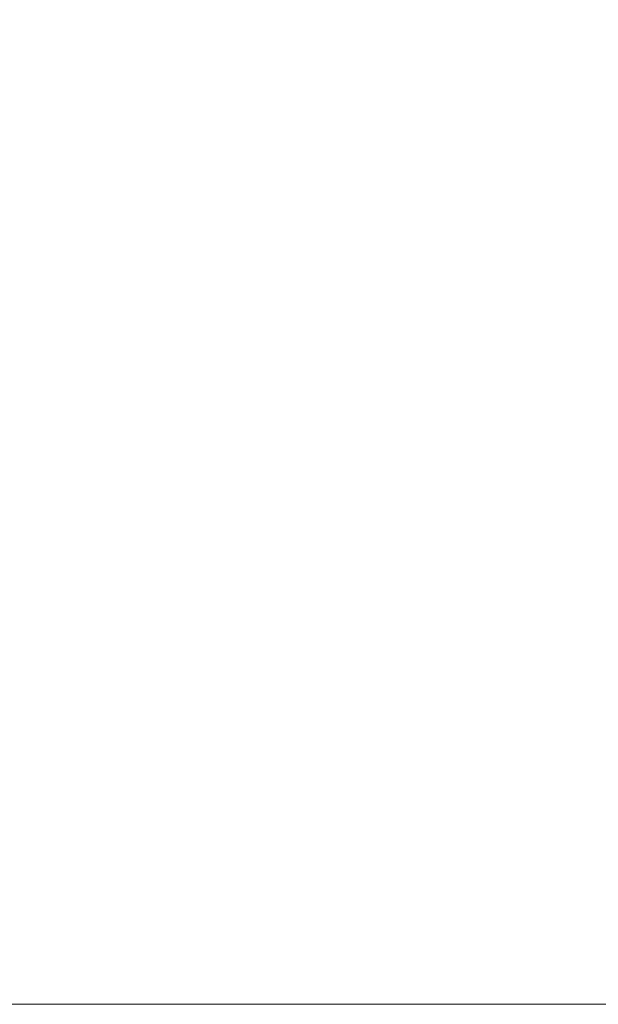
# Model space of a CAD drawing. Header units: centimetres. Extents: x -26 to 27.3, y -25.3 to -23.5.
# Tile 94 of 221: x -8.1954 to -8.1813, y -23.5599 to -23.5358. Entities that reach past the tile are written whole.
import ezdxf

# ---------------------------------------------------------------- set-up
doc = ezdxf.new("R2010")
doc.units = ezdxf.units.CM
doc.header["$LTSCALE"] = 2.54
doc.layers.add('Lucido design-1', color=7, linetype='Continuous')

# ---------------------------------------------------------------- blocks, each defined once
blk = doc.blocks.new('Gruppo-4-1')
at = {"color": 7, "linetype": 'Continuous', "lineweight": 9}
for points, invisible_edges in [([(-8.187332, -23.532261, 1049.630799), (-8.186156, -23.533602, 1049.630799), (-8.189003, -23.535991, 1049.629223), (-8.190073, -23.534772, 1049.629223)], 15), ([(-8.192366, -23.532478, 1049.629223), (-8.191194, -23.5336, 1049.629223), (-8.193862, -23.536268, 1049.627799), (-8.194915, -23.535261, 1049.627799)], 15), ([(-8.182139, -23.532769, 1049.632526), (-8.18099, -23.534336, 1049.632526), (-8.183984, -23.536432, 1049.630799), (-8.185039, -23.534993, 1049.630799)], 15), ([(-8.191194, -23.5336, 1049.629223), (-8.190073, -23.534772, 1049.629223), (-8.192855, -23.537321, 1049.627799), (-8.193862, -23.536268, 1049.627799)], 15), ([(-8.186156, -23.533602, 1049.630799), (-8.185039, -23.534993, 1049.630799), (-8.187988, -23.537256, 1049.629223), (-8.189003, -23.535991, 1049.629223)], 15), ([(-8.196011, -23.5343, 1049.627799), (-8.194915, -23.535261, 1049.627799), (-8.197498, -23.538079, 1049.62653), (-8.198468, -23.537228, 1049.62653)], 15), ([(-8.18099, -23.534336, 1049.632526), (-8.17991, -23.535952, 1049.632526), (-8.182993, -23.537916, 1049.630799), (-8.183984, -23.536432, 1049.630799)], 15), ([(-25.917482, -23.534724, 1050.418837), (-25.917482, -23.538247, 1050.419673), (27.182518, -23.538247, 1050.419673), (27.182518, -23.534724, 1050.418837)], 10), ([(-8.190073, -23.534772, 1049.629223), (-8.189003, -23.535991, 1049.629223), (-8.191894, -23.538417, 1049.627799), (-8.192855, -23.537321, 1049.627799)], 15), ([(-8.185039, -23.534993, 1049.630799), (-8.183984, -23.536432, 1049.630799), (-8.187029, -23.538564, 1049.629223), (-8.187988, -23.537256, 1049.629223)], 15), ([(-8.194915, -23.535261, 1049.627799), (-8.193862, -23.536268, 1049.627799), (-8.196566, -23.538972, 1049.62653), (-8.197498, -23.538079, 1049.62653)], 15), ([(-8.189003, -23.535991, 1049.629223), (-8.187988, -23.537256, 1049.629223), (-8.190981, -23.539553, 1049.627799), (-8.191894, -23.538417, 1049.627799)], 15), ([(-8.17991, -23.535952, 1049.632526), (-8.178902, -23.537614, 1049.632526), (-8.182067, -23.539441, 1049.630799), (-8.182993, -23.537916, 1049.630799)], 15), ([(-8.193862, -23.536268, 1049.627799), (-8.192855, -23.537321, 1049.627799), (-8.195673, -23.539904, 1049.62653), (-8.196566, -23.538972, 1049.62653)], 15), ([(-8.183984, -23.536432, 1049.630799), (-8.182993, -23.537916, 1049.630799), (-8.186128, -23.539913, 1049.629223), (-8.187029, -23.538564, 1049.629223)], 15), ([(-8.187988, -23.537256, 1049.629223), (-8.187029, -23.538564, 1049.629223), (-8.19012, -23.540729, 1049.627799), (-8.190981, -23.539553, 1049.627799)], 15), ([(-8.192855, -23.537321, 1049.627799), (-8.191894, -23.538417, 1049.627799), (-8.194822, -23.540874, 1049.62653), (-8.195673, -23.539904, 1049.62653)], 15), ([(-8.178902, -23.537614, 1049.632526), (-8.177967, -23.539318, 1049.632526), (-8.181209, -23.541005, 1049.630799), (-8.182067, -23.539441, 1049.630799)], 15), ([(-8.182993, -23.537916, 1049.630799), (-8.182067, -23.539441, 1049.630799), (-8.185286, -23.5413, 1049.629223), (-8.186128, -23.539913, 1049.629223)], 15), ([(27.182518, -23.538899, 1050.419828), (27.182518, -23.538247, 1050.419673), (-25.917482, -23.538247, 1050.419673), (-25.917482, -23.538899, 1050.419828)], 10), ([(-8.191894, -23.538417, 1049.627799), (-8.190981, -23.539553, 1049.627799), (-8.194015, -23.541881, 1049.62653), (-8.194822, -23.540874, 1049.62653)], 15), ([(-8.187029, -23.538564, 1049.629223), (-8.186128, -23.539913, 1049.629223), (-8.18931, -23.54194, 1049.627799), (-8.19012, -23.540729, 1049.627799)], 15), ([(-25.917482, -23.538899, 1050.419828), (-25.917482, -23.542525, 1050.420525), (27.182518, -23.542525, 1050.420525), (27.182518, -23.538899, 1050.419828)], 10), ([(-8.190981, -23.539553, 1049.627799), (-8.19012, -23.540729, 1049.627799), (-8.193252, -23.542922, 1049.62653), (-8.194015, -23.541881, 1049.62653)], 15), ([(-8.182067, -23.539441, 1049.630799), (-8.181209, -23.541005, 1049.630799), (-8.184506, -23.542722, 1049.629223), (-8.185286, -23.5413, 1049.629223)], 15), ([(-8.195673, -23.539904, 1049.62653), (-8.194822, -23.540874, 1049.62653), (-8.197784, -23.54336, 1049.625418), (-8.198524, -23.542516, 1049.625418)], 15), ([(-8.186128, -23.539913, 1049.629223), (-8.185286, -23.5413, 1049.629223), (-8.188554, -23.543186, 1049.627799), (-8.18931, -23.54194, 1049.627799)], 15), ([(-8.19012, -23.540729, 1049.627799), (-8.18931, -23.54194, 1049.627799), (-8.192535, -23.543995, 1049.62653), (-8.193252, -23.542922, 1049.62653)], 15), ([(-8.194822, -23.540874, 1049.62653), (-8.194015, -23.541881, 1049.62653), (-8.197082, -23.544235, 1049.625418), (-8.197784, -23.54336, 1049.625418)], 15), ([(-8.181209, -23.541005, 1049.630799), (-8.18042, -23.542606, 1049.630799), (-8.183789, -23.544176, 1049.629223), (-8.184506, -23.542722, 1049.629223)], 15), ([(-8.185286, -23.5413, 1049.629223), (-8.184506, -23.542722, 1049.629223), (-8.187853, -23.544464, 1049.627799), (-8.188554, -23.543186, 1049.627799)], 15), ([(-8.194015, -23.541881, 1049.62653), (-8.193252, -23.542922, 1049.62653), (-8.196419, -23.545139, 1049.625418), (-8.197082, -23.544235, 1049.625418)], 15), ([(-8.18931, -23.54194, 1049.627799), (-8.188554, -23.543186, 1049.627799), (-8.191865, -23.545098, 1049.62653), (-8.192535, -23.543995, 1049.62653)], 15), ([(27.182518, -23.54312, 1050.420639), (27.182518, -23.542525, 1050.420525), (-25.917482, -23.542525, 1050.420525), (-25.917482, -23.54312, 1050.420639)], 10), ([(-8.184506, -23.542722, 1049.629223), (-8.183789, -23.544176, 1049.629223), (-8.187208, -23.545771, 1049.627799), (-8.187853, -23.544464, 1049.627799)], 15), ([(-8.18042, -23.542606, 1049.630799), (-8.179701, -23.544239, 1049.630799), (-8.183135, -23.545661, 1049.629223), (-8.183789, -23.544176, 1049.629223)], 15), ([(-8.193252, -23.542922, 1049.62653), (-8.192535, -23.543995, 1049.62653), (-8.195796, -23.546072, 1049.625418), (-8.196419, -23.545139, 1049.625418)], 15), ([(-25.917482, -23.54312, 1050.420639), (-25.917482, -23.546837, 1050.42119), (27.182518, -23.546837, 1050.42119), (27.182518, -23.54312, 1050.420639)], 10), ([(-8.188554, -23.543186, 1049.627799), (-8.187853, -23.544464, 1049.627799), (-8.191244, -23.546229, 1049.62653), (-8.191865, -23.545098, 1049.62653)], 15), ([(-8.192535, -23.543995, 1049.62653), (-8.191865, -23.545098, 1049.62653), (-8.195214, -23.547031, 1049.625418), (-8.195796, -23.546072, 1049.625418)], 15), ([(-8.183789, -23.544176, 1049.629223), (-8.183135, -23.545661, 1049.629223), (-8.186621, -23.547105, 1049.627799), (-8.187208, -23.545771, 1049.627799)], 15), ([(-8.187853, -23.544464, 1049.627799), (-8.187208, -23.545771, 1049.627799), (-8.190673, -23.547387, 1049.62653), (-8.191244, -23.546229, 1049.62653)], 15), ([(-8.179701, -23.544239, 1049.630799), (-8.179054, -23.545901, 1049.630799), (-8.182547, -23.547173, 1049.629223), (-8.183135, -23.545661, 1049.629223)], 15), ([(-8.191865, -23.545098, 1049.62653), (-8.191244, -23.546229, 1049.62653), (-8.194674, -23.548015, 1049.625418), (-8.195214, -23.547031, 1049.625418)], 15), ([(-8.183135, -23.545661, 1049.629223), (-8.182547, -23.547173, 1049.629223), (-8.186093, -23.548463, 1049.627799), (-8.186621, -23.547105, 1049.627799)], 15), ([(-8.187208, -23.545771, 1049.627799), (-8.186621, -23.547105, 1049.627799), (-8.190154, -23.548568, 1049.62653), (-8.190673, -23.547387, 1049.62653)], 15), ([(-8.179054, -23.545901, 1049.630799), (-8.178481, -23.547591, 1049.630799), (-8.182026, -23.548709, 1049.629223), (-8.182547, -23.547173, 1049.629223)], 15), ([(-8.195796, -23.546072, 1049.625418), (-8.195214, -23.547031, 1049.625418), (-8.198594, -23.548983, 1049.624463), (-8.199088, -23.548169, 1049.624463)], 15), ([(-8.191244, -23.546229, 1049.62653), (-8.190673, -23.547387, 1049.62653), (-8.194178, -23.549021, 1049.625418), (-8.194674, -23.548015, 1049.625418)], 15), ([(27.182518, -23.547379, 1050.42127), (27.182518, -23.546837, 1050.42119), (-25.917482, -23.546837, 1050.42119), (-25.917482, -23.547379, 1050.42127)], 10), ([(-8.195214, -23.547031, 1049.625418), (-8.194674, -23.548015, 1049.625418), (-8.198136, -23.549817, 1049.624463), (-8.198594, -23.548983, 1049.624463)], 15), ([(-8.186621, -23.547105, 1049.627799), (-8.186093, -23.548463, 1049.627799), (-8.189686, -23.549771, 1049.62653), (-8.190154, -23.548568, 1049.62653)], 15), ([(-8.182547, -23.547173, 1049.629223), (-8.182026, -23.548709, 1049.629223), (-8.185625, -23.549843, 1049.627799), (-8.186093, -23.548463, 1049.627799)], 15), ([(-25.917482, -23.547379, 1050.42127), (-25.917482, -23.551173, 1050.421665), (27.182518, -23.551173, 1050.421665), (27.182518, -23.547379, 1050.42127)], 10), ([(-8.190673, -23.547387, 1049.62653), (-8.190154, -23.548568, 1049.62653), (-8.193726, -23.550048, 1049.625418), (-8.194178, -23.549021, 1049.625418)], 15), ([(-8.178481, -23.547591, 1049.630799), (-8.177982, -23.549304, 1049.630799), (-8.181572, -23.550266, 1049.629223), (-8.182026, -23.548709, 1049.629223)], 15), ([(-8.194674, -23.548015, 1049.625418), (-8.194178, -23.549021, 1049.625418), (-8.197715, -23.550671, 1049.624463), (-8.198136, -23.549817, 1049.624463)], 15), ([(-8.186093, -23.548463, 1049.627799), (-8.185625, -23.549843, 1049.627799), (-8.189271, -23.550993, 1049.62653), (-8.189686, -23.549771, 1049.62653)], 15), ([(-8.190154, -23.548568, 1049.62653), (-8.189686, -23.549771, 1049.62653), (-8.193319, -23.551093, 1049.625418), (-8.193726, -23.550048, 1049.625418)], 15), ([(-8.182026, -23.548709, 1049.629223), (-8.181572, -23.550266, 1049.629223), (-8.185217, -23.551243, 1049.627799), (-8.185625, -23.549843, 1049.627799)], 15), ([(-8.194178, -23.549021, 1049.625418), (-8.193726, -23.550048, 1049.625418), (-8.197332, -23.551542, 1049.624463), (-8.197715, -23.550671, 1049.624463)], 15), ([(-8.177982, -23.549304, 1049.630799), (-8.177558, -23.551037, 1049.630799), (-8.181187, -23.551841, 1049.629223), (-8.181572, -23.550266, 1049.629223)], 15), ([(-8.189686, -23.549771, 1049.62653), (-8.189271, -23.550993, 1049.62653), (-8.192959, -23.552156, 1049.625418), (-8.193319, -23.551093, 1049.625418)], 15), ([(-8.185625, -23.549843, 1049.627799), (-8.185217, -23.551243, 1049.627799), (-8.18891, -23.552232, 1049.62653), (-8.189271, -23.550993, 1049.62653)], 15), ([(-8.193726, -23.550048, 1049.625418), (-8.193319, -23.551093, 1049.625418), (-8.196987, -23.552429, 1049.624463), (-8.197332, -23.551542, 1049.624463)], 15), ([(-8.181572, -23.550266, 1049.629223), (-8.181187, -23.551841, 1049.629223), (-8.184871, -23.552658, 1049.627799), (-8.185217, -23.551243, 1049.627799)], 15), ([(27.182518, -23.551669, 1050.421717), (27.182518, -23.551173, 1050.421665), (-25.917482, -23.551173, 1050.421665), (-25.917482, -23.551669, 1050.421717)], 10), ([(-8.193319, -23.551093, 1049.625418), (-8.192959, -23.552156, 1049.625418), (-8.196681, -23.55333, 1049.624463), (-8.196987, -23.552429, 1049.624463)], 15), ([(-8.189271, -23.550993, 1049.62653), (-8.18891, -23.552232, 1049.62653), (-8.192645, -23.553233, 1049.625418), (-8.192959, -23.552156, 1049.625418)], 15), ([(-8.185217, -23.551243, 1049.627799), (-8.184871, -23.552658, 1049.627799), (-8.188603, -23.553486, 1049.62653), (-8.18891, -23.552232, 1049.62653)], 15), ([(-25.917482, -23.551669, 1050.421717), (-25.917482, -23.555527, 1050.421952), (27.182518, -23.555527, 1050.421952), (27.182518, -23.551669, 1050.421717)], 10), ([(-8.181187, -23.551841, 1049.629223), (-8.18087, -23.553432, 1049.629223), (-8.184586, -23.554088, 1049.627799), (-8.184871, -23.552658, 1049.627799)], 15), ([(-8.192959, -23.552156, 1049.625418), (-8.192645, -23.553233, 1049.625418), (-8.196415, -23.554243, 1049.624463), (-8.196681, -23.55333, 1049.624463)], 15), ([(-8.18891, -23.552232, 1049.62653), (-8.188603, -23.553486, 1049.62653), (-8.192378, -23.554323, 1049.625418), (-8.192645, -23.553233, 1049.625418)], 15), ([(-8.184871, -23.552658, 1049.627799), (-8.184586, -23.554088, 1049.627799), (-8.188351, -23.554751, 1049.62653), (-8.188603, -23.553486, 1049.62653)], 15), ([(-8.192645, -23.553233, 1049.625418), (-8.192378, -23.554323, 1049.625418), (-8.196189, -23.555167, 1049.624463), (-8.196415, -23.554243, 1049.624463)], 15), ([(-8.188603, -23.553486, 1049.62653), (-8.188351, -23.554751, 1049.62653), (-8.192159, -23.555423, 1049.625418), (-8.192378, -23.554323, 1049.625418)], 15), ([(-8.18087, -23.553432, 1049.629223), (-8.180623, -23.555035, 1049.629223), (-8.184365, -23.555528, 1049.627799), (-8.184586, -23.554088, 1049.627799)], 15), ([(-8.184586, -23.554088, 1049.627799), (-8.184365, -23.555528, 1049.627799), (-8.188155, -23.556027, 1049.62653), (-8.188351, -23.554751, 1049.62653)], 15), ([(-8.192378, -23.554323, 1049.625418), (-8.192159, -23.555423, 1049.625418), (-8.196003, -23.556101, 1049.624463), (-8.196189, -23.555167, 1049.624463)], 15), ([(-8.188351, -23.554751, 1049.62653), (-8.188155, -23.556027, 1049.62653), (-8.191989, -23.556532, 1049.625418), (-8.192159, -23.555423, 1049.625418)], 15), ([(-8.180623, -23.555035, 1049.629223), (-8.180447, -23.556648, 1049.629223), (-8.184206, -23.556977, 1049.627799), (-8.184365, -23.555528, 1049.627799)], 15), ([(27.182518, -23.555972, 1050.421979), (27.182518, -23.555527, 1050.421952), (-25.917482, -23.555527, 1050.421952), (-25.917482, -23.555972, 1050.421979)], 10), ([(-8.192159, -23.555423, 1049.625418), (-8.191989, -23.556532, 1049.625418), (-8.195859, -23.557041, 1049.624463), (-8.196003, -23.556101, 1049.624463)], 15), ([(-8.184365, -23.555528, 1049.627799), (-8.184206, -23.556977, 1049.627799), (-8.188015, -23.55731, 1049.62653), (-8.188155, -23.556027, 1049.62653)], 15), ([(-25.917482, -23.555972, 1050.421979), (-25.917482, -23.559888, 1050.422055), (27.182518, -23.559888, 1050.422055), (27.182518, -23.555972, 1050.421979)], 8), ([(-8.188155, -23.556027, 1049.62653), (-8.188015, -23.55731, 1049.62653), (-8.191866, -23.557647, 1049.625418), (-8.191989, -23.556532, 1049.625418)], 15), ([(-8.191989, -23.556532, 1049.625418), (-8.191866, -23.557647, 1049.625418), (-8.195755, -23.557987, 1049.624463), (-8.195859, -23.557041, 1049.624463)], 15), ([(-8.180447, -23.556648, 1049.629223), (-8.180341, -23.558266, 1049.629223), (-8.184111, -23.558431, 1049.627799), (-8.184206, -23.556977, 1049.627799)], 15), ([(-8.184206, -23.556977, 1049.627799), (-8.184111, -23.558431, 1049.627799), (-8.18793, -23.558598, 1049.62653), (-8.188015, -23.55731, 1049.62653)], 15), ([(-8.188015, -23.55731, 1049.62653), (-8.18793, -23.558598, 1049.62653), (-8.191793, -23.558766, 1049.625418), (-8.191866, -23.557647, 1049.625418)], 15), ([(-8.191866, -23.557647, 1049.625418), (-8.191793, -23.558766, 1049.625418), (-8.195693, -23.558937, 1049.624463), (-8.195755, -23.557987, 1049.624463)], 15), ([(-8.180341, -23.558266, 1049.629223), (-8.180305, -23.559888, 1049.629223), (-8.184079, -23.559888, 1049.627799), (-8.184111, -23.558431, 1049.627799)], 13), ([(-8.18793, -23.558598, 1049.62653), (-8.187902, -23.559888, 1049.62653), (-8.191769, -23.559888, 1049.625418), (-8.191793, -23.558766, 1049.625418)], 13), ([(-8.184111, -23.558431, 1049.627799), (-8.184079, -23.559888, 1049.627799), (-8.187902, -23.559888, 1049.62653), (-8.18793, -23.558598, 1049.62653)], 13), ([(-8.191793, -23.558766, 1049.625418), (-8.191769, -23.559888, 1049.625418), (-8.195672, -23.559888, 1049.624463), (-8.195693, -23.558937, 1049.624463)], 13)]:
    blk.add_3dface(points, dxfattribs=dict(at, invisible_edges=invisible_edges))

msp = doc.modelspace()

# ---------------------------------------------------------------- block references
at = {"layer": 'Lucido design-1', "color": 7}
msp.add_blockref('Gruppo-4-1', (0, 0), dxfattribs=at)

doc.saveas('drawing.dxf')
